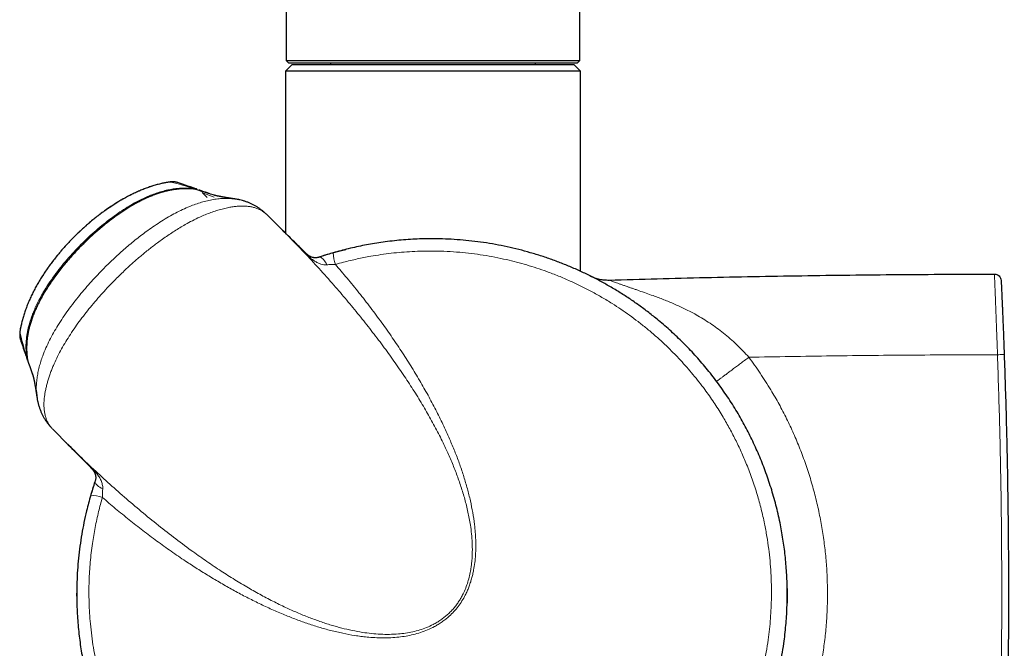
# Model space of a CAD drawing. Header units: millimetres. Extents: x 8 to 2236, y 12 to 2208.
# Tile 16 of 165: x 495 to 568, y 1005 to 1052. Entities that reach past the tile are written whole.
import ezdxf

# ---------------------------------------------------------------- set-up
doc = ezdxf.new("R2010")
doc.units = ezdxf.units.MM

msp = doc.modelspace()

# ---------------------------------------------------------------- linework, layer by layer
at = {"color": 7, "linetype": 'Continuous', "lineweight": 30}
for p, q in [((514.384, 1596.676), (514.384, 1048.664)), ((536.284, 1048.664), (536.284, 1596.676)), ((514.834, 1048.364), (514.334, 1047.864)), ((514.384, 1048.664), (514.584, 1048.464)), ((514.384, 1048.664), (536.284, 1048.664)), ((525.334, 1048.464), (514.584, 1048.464)), ((514.834, 1048.364), (533.459, 1048.364)), ((517.684, 1048.464), (517.684, 1048.364)), ((536.084, 1048.464), (525.334, 1048.464)), ((532.984, 1048.364), (532.984, 1048.464)), ((533.459, 1048.364), (535.834, 1048.364)), ((536.334, 1047.864), (535.834, 1048.364)), ((536.084, 1048.464), (536.284, 1048.664)), ((514.334, 1047.864), (514.334, 1035.777)), ((533.846, 1047.864), (514.334, 1047.864)), ((536.334, 1047.864), (533.846, 1047.864)), ((536.334, 1032.929), (536.334, 1047.864)), ((507.651, 1039.045), (507.651, 1039.046)), ((507.717, 1039.058), (507.726, 1039.055)), ((508.491, 1038.438), (508.114, 1038.815)), ((514.142, 1035.963), (512.994, 1037.111)), ((514.113, 1035.985), (514.139, 1035.96)), ((494.558, 1028.661), (494.57, 1028.696)), ((495.048, 1026.404), (495.056, 1026.383)), ((495.122, 1026.228), (495.126, 1026.219)), ((495.122, 1026.223), (495.132, 1026.193)), ((495.799, 1023.508), (495.808, 1023.45)), ((495.84, 1023.251), (495.858, 1023.185)), ((496.957, 1021.167), (496.996, 1021.127)), ((496.999, 1021.124), (496.996, 1021.127)), ((496.997, 1021.122), (498.148, 1019.97)), ((498.151, 1019.973), (498.133, 1019.991)), ((498.756, 1008.856), (498.756, 1008.921)), ((498.756, 1008.698), (498.756, 1008.856))]:
    msp.add_line(p, q, dxfattribs=at)
at = {"color": 252, "linetype": 'Continuous', "lineweight": 0}
for p, q in [((505.45, 1039.553), (505.415, 1039.541)), ((507.494, 1039.11), (507.49, 1039.067)), ((509.005, 1038.47), (508.205, 1038.749)), ((511.043, 1038.226), (510.923, 1038.256)), ((495.045, 1026.622), (495.002, 1026.618)), ((495.067, 1026.461), (495.066, 1026.461)), ((495.858, 1023.185), (495.941, 1022.87))]:
    msp.add_line(p, q, dxfattribs=at)
at = {"color": 252, "linetype": 'Continuous', "lineweight": 0, "flags": 128}
for points in [[(515.878, 1034.259), (515.874, 1034.262), (515.869, 1034.263), (515.862, 1034.263), (515.854, 1034.262), (515.845, 1034.259), (515.834, 1034.254)], [(516.823, 1033.978), (516.872, 1033.986), (516.925, 1033.979), (516.982, 1033.956), (517.042, 1033.918), (517.105, 1033.866), (517.168, 1033.8), (517.232, 1033.721), (517.296, 1033.63), (517.359, 1033.529), (517.419, 1033.419)], [(499.852, 1018.234), (499.85, 1018.237), (499.848, 1018.243), (499.849, 1018.249), (499.85, 1018.257), (499.853, 1018.267), (499.857, 1018.278)], [(500.134, 1017.289), (500.126, 1017.24), (500.133, 1017.187), (500.156, 1017.129), (500.194, 1017.069), (500.246, 1017.007), (500.312, 1016.943), (500.391, 1016.879), (500.481, 1016.816), (500.583, 1016.753), (500.693, 1016.693)]]:
    msp.add_lwpolyline(points, dxfattribs=at)
at = {"color": 7, "linetype": 'Continuous', "lineweight": 30, "flags": 128}
for points in [[(517.836, 1034.296), (518.397, 1034.453), (518.838, 1034.567)], [(551.753, 1009.26), (551.756, 1008.856), (551.747, 1008.18)]]:
    msp.add_lwpolyline(points, dxfattribs=at)
at = {"color": 252, "linetype": 'Continuous', "lineweight": 0}
for centre, radius, start, end in [((505.984, 1038.636), 0.966, 71.22762, 101.2959), ((520.536, 1034.346), 2.645, 180.7408, 200.05939), ((495.476, 1028.128), 0.966, 168.72573, 198.77514), ((499.862, 1018.245), 0.0146, 227.54849, 271.76834), ((499.766, 1013.576), 2.645, 69.94056, 89.25913)]:
    msp.add_arc(centre, radius, start, end, dxfattribs=at)
at = {"color": 7, "linetype": 'Continuous', "lineweight": 30}
for start, end in [(106.29453, 108.55581), (161.58527, 164.03452)]:
    msp.add_arc((525.256, 1008.856), 26.5, start, end, dxfattribs=at)
for points, knots in [([(505.451, 1039.552), (505.429, 1039.548), (505.307, 1039.527), (505.078, 1039.475), (504.762, 1039.396), (504.438, 1039.3), (504.112, 1039.193), (503.785, 1039.072), (503.457, 1038.939), (503.128, 1038.793), (502.797, 1038.634), (502.466, 1038.462), (502.135, 1038.279), (501.804, 1038.084), (501.475, 1037.877), (501.149, 1037.661), (500.825, 1037.435), (500.504, 1037.198), (500.185, 1036.952), (499.87, 1036.697), (499.559, 1036.433), (499.252, 1036.161), (498.952, 1035.882), (498.658, 1035.598), (498.37, 1035.306), (498.087, 1035.009), (497.811, 1034.704), (497.542, 1034.394), (497.282, 1034.08), (497.03, 1033.761), (496.786, 1033.438), (496.553, 1033.111), (496.328, 1032.78), (496.112, 1032.446), (495.908, 1032.108), (495.715, 1031.771), (495.536, 1031.432), (495.369, 1031.093), (495.214, 1030.753), (495.072, 1030.411), (494.943, 1030.071), (494.829, 1029.734), (494.73, 1029.401), (494.648, 1029.082), (494.591, 1028.835), (494.567, 1028.699), (494.56, 1028.66)], [0, 0, 0, 0, 0.00418, 0.02371, 0.045015, 0.066528, 0.088298, 0.110357, 0.132654, 0.155279, 0.178251, 0.201541, 0.225108, 0.248904, 0.272869, 0.296937, 0.321117, 0.345482, 0.370025, 0.394705, 0.419476, 0.444292, 0.469096, 0.49383, 0.518515, 0.543435, 0.568325, 0.593175, 0.617976, 0.642723, 0.667408, 0.692018, 0.716405, 0.741093, 0.765489, 0.789609, 0.813477, 0.83712, 0.860564, 0.883843, 0.907035, 0.9295, 0.95159, 0.97344, 0.992503, 1, 1, 1, 1]), ([(506.28, 1039.554), (506.27, 1039.558), (506.234, 1039.57), (506.173, 1039.584), (506.101, 1039.597), (506.033, 1039.604), (505.967, 1039.607), (505.898, 1039.607), (505.818, 1039.604), (505.725, 1039.596), (505.622, 1039.582), (505.53, 1039.568), (505.473, 1039.557), (505.45, 1039.553)], [0, 0, 0, 0, 0.037348, 0.123951, 0.205404, 0.282468, 0.3591, 0.440886, 0.537831, 0.672382, 0.802758, 0.921373, 1, 1, 1, 1]), ([(507.727, 1039.058), (507.698, 1039.068), (507.405, 1039.171), (506.927, 1039.336), (506.482, 1039.486), (506.295, 1039.549)], [0, 0, 0, 0, 0.061115, 0.603826, 1, 1, 1, 1]), ([(507.651, 1039.043), (507.595, 1039.051), (507.454, 1039.07), (507.231, 1039.085), (506.973, 1039.094), (506.711, 1039.09), (506.44, 1039.074), (506.166, 1039.046), (505.89, 1039.005), (505.612, 1038.951), (505.332, 1038.885), (505.045, 1038.805), (504.752, 1038.711), (504.452, 1038.603), (504.148, 1038.48), (503.84, 1038.343), (503.527, 1038.191), (503.208, 1038.023), (502.882, 1037.837), (502.547, 1037.634), (502.2, 1037.41), (501.838, 1037.163), (501.467, 1036.896), (501.092, 1036.611), (500.719, 1036.312), (500.346, 1035.997), (499.974, 1035.667), (499.601, 1035.321), (499.227, 1034.957), (498.855, 1034.578), (498.491, 1034.189), (498.142, 1033.797), (497.811, 1033.406), (497.498, 1033.015), (497.202, 1032.626), (496.923, 1032.237), (496.67, 1031.863), (496.443, 1031.509), (496.244, 1031.176), (496.056, 1030.842), (495.882, 1030.506), (495.721, 1030.167), (495.579, 1029.837), (495.455, 1029.513), (495.347, 1029.195), (495.257, 1028.894), (495.185, 1028.61), (495.127, 1028.335), (495.081, 1028.057), (495.047, 1027.775), (495.026, 1027.495), (495.018, 1027.217), (495.023, 1026.953), (495.038, 1026.701), (495.058, 1026.541), (495.068, 1026.461)], [0, 0, 0, 0, 0.008618, 0.021929, 0.034515, 0.048365, 0.062333, 0.076461, 0.090784, 0.105339, 0.120126, 0.135143, 0.151206, 0.167605, 0.184417, 0.201708, 0.219555, 0.238048, 0.257288, 0.277403, 0.298553, 0.320969, 0.34486, 0.369045, 0.393625, 0.418659, 0.444207, 0.470339, 0.49713, 0.524693, 0.552306, 0.579266, 0.605592, 0.631309, 0.656444, 0.681023, 0.705089, 0.726054, 0.745932, 0.764898, 0.785049, 0.804297, 0.822753, 0.840537, 0.85775, 0.874479, 0.88901, 0.903001, 0.917782, 0.932385, 0.946817, 0.961091, 0.975224, 0.987561, 1, 1, 1, 1]), ([(507.651, 1039.045), (507.928, 1038.961), (508.265, 1038.859), (508.596, 1038.743), (508.654, 1038.722)], [0, 0, 0, 0, 0.823641, 1, 1, 1, 1]), ([(508.63, 1038.734), (508.459, 1038.794), (508.208, 1038.882), (507.962, 1038.966), (507.884, 1038.992)], [0, 0, 0, 0, 0.68594, 1, 1, 1, 1]), ([(509.005, 1038.603), (508.951, 1038.622), (508.829, 1038.665), (508.71, 1038.707), (508.644, 1038.729)], [0, 0, 0, 0, 0.446561, 1, 1, 1, 1]), ([(510.606, 1038.318), (510.599, 1038.319), (510.576, 1038.322), (510.536, 1038.328), (510.488, 1038.335), (510.446, 1038.342), (510.406, 1038.348), (510.366, 1038.354), (510.325, 1038.36), (510.284, 1038.367), (510.246, 1038.373), (510.21, 1038.378), (510.175, 1038.384), (510.139, 1038.39), (510.1, 1038.396), (510.056, 1038.403), (510.008, 1038.411), (509.959, 1038.419), (509.913, 1038.427), (509.87, 1038.434), (509.831, 1038.44), (509.796, 1038.446), (509.766, 1038.451), (509.739, 1038.456), (509.709, 1038.461), (509.679, 1038.467), (509.646, 1038.472), (509.612, 1038.479), (509.577, 1038.485), (509.54, 1038.492), (509.5, 1038.499), (509.458, 1038.507), (509.415, 1038.515), (509.375, 1038.523), (509.338, 1038.53), (509.307, 1038.536), (509.279, 1038.542), (509.255, 1038.546), (509.233, 1038.551), (509.208, 1038.556), (509.179, 1038.562), (509.146, 1038.569), (509.114, 1038.577), (509.083, 1038.584), (509.056, 1038.59), (509.033, 1038.596), (509.014, 1038.6), (508.999, 1038.604), (508.99, 1038.606), (508.989, 1038.607), (508.989, 1038.607)], [0, 0, 0, 0, 0.009112, 0.032586, 0.05385, 0.07291, 0.090206, 0.106475, 0.127188, 0.145988, 0.163213, 0.17994, 0.196249, 0.212593, 0.231158, 0.252229, 0.27656, 0.300379, 0.323166, 0.344372, 0.363986, 0.38129, 0.396288, 0.410404, 0.425443, 0.441409, 0.456856, 0.473386, 0.492179, 0.51334, 0.536854, 0.562704, 0.59082, 0.61615, 0.63871, 0.659011, 0.677772, 0.69471, 0.711287, 0.729531, 0.749476, 0.775212, 0.802668, 0.831744, 0.86088, 0.889368, 0.916542, 0.946872, 0.974977, 1, 1, 1, 1]), ([(510.923, 1038.256), (510.895, 1038.263), (510.763, 1038.296), (510.523, 1038.333), (510.31, 1038.35), (510.206, 1038.359)], [0, 0, 0, 0, 0.122601, 0.572034, 1, 1, 1, 1]), ([(512.907, 1037.186), (512.897, 1037.195), (512.835, 1037.255), (512.716, 1037.359), (512.542, 1037.501), (512.358, 1037.635), (512.164, 1037.761), (511.967, 1037.874), (511.767, 1037.973), (511.563, 1038.061), (511.353, 1038.138), (511.142, 1038.204), (510.999, 1038.238), (510.93, 1038.254)], [0, 0, 0, 0, 0.018852, 0.119804, 0.217427, 0.32253, 0.424396, 0.523484, 0.620261, 0.714362, 0.811805, 0.90973, 1, 1, 1, 1]), ([(515.878, 1034.26), (515.703, 1034.432), (515.213, 1034.913), (514.574, 1035.541), (514.11, 1035.997), (513.96, 1036.144)], [0, 0, 0, 0, 0.27381, 0.765844, 1, 1, 1, 1]), ([(499.8, 1016.221), (499.694, 1015.837), (499.509, 1015.166), (499.295, 1014.195), (499.129, 1013.315), (498.993, 1012.429), (498.887, 1011.537), (498.811, 1010.64), (498.769, 1009.814), (498.754, 1009.061), (498.757, 1008.386), (498.778, 1007.715), (498.815, 1007.049), (498.869, 1006.383), (498.938, 1005.728), (499.023, 1005.084), (499.122, 1004.452), (499.236, 1003.822), (499.364, 1003.201), (499.504, 1002.592), (499.658, 1001.993), (499.825, 1001.397), (500.055, 1000.644), (500.364, 999.741), (500.773, 998.694), (501.227, 997.662), (501.727, 996.647), (502.271, 995.652), (502.859, 994.677), (503.49, 993.726), (504.07, 992.928), (504.582, 992.273), (505.008, 991.756), (505.444, 991.252), (505.89, 990.763), (506.349, 990.284), (506.813, 989.823), (507.282, 989.38), (507.754, 988.954), (508.237, 988.54), (508.725, 988.141), (509.215, 987.759), (509.709, 987.392), (510.212, 987.037), (510.802, 986.64), (511.484, 986.21), (512.26, 985.756), (513.048, 985.329), (513.85, 984.931), (514.665, 984.559), (515.489, 984.216), (516.32, 983.903), (517.156, 983.619), (518.004, 983.362), (518.862, 983.134), (519.731, 982.933), (520.605, 982.762), (521.482, 982.621), (522.363, 982.509), (523.248, 982.427), (524.132, 982.375), (525.012, 982.352), (525.888, 982.359), (526.765, 982.394), (527.646, 982.459), (528.527, 982.554), (529.406, 982.678), (530.278, 982.831), (531.143, 983.013), (532.003, 983.224), (532.852, 983.463), (533.688, 983.728), (534.511, 984.019), (535.325, 984.338), (536.135, 984.687), (536.939, 985.064), (537.732, 985.471), (538.509, 985.902), (539.27, 986.359), (540.016, 986.841), (540.743, 987.346), (541.448, 987.872), (542.133, 988.419), (542.8, 988.988), (543.453, 989.585), (544.092, 990.208), (544.711, 990.856), (545.307, 991.522), (545.879, 992.207), (546.429, 992.912), (546.952, 993.631), (547.448, 994.363), (547.916, 995.108), (548.361, 995.868), (548.784, 996.652), (549.186, 997.459), (549.561, 998.284), (549.908, 999.119), (550.225, 999.964), (550.513, 1000.82), (550.771, 1001.681), (550.999, 1002.545), (551.196, 1003.412), (551.364, 1004.286), (551.492, 1005.096), (551.587, 1005.839), (551.655, 1006.51), (551.706, 1007.179), (551.739, 1007.845), (551.756, 1008.512), (551.757, 1009.17), (551.741, 1009.818), (551.71, 1010.457), (551.664, 1011.094), (551.603, 1011.724), (551.528, 1012.344), (551.439, 1012.956), (551.337, 1013.565), (551.216, 1014.192), (551.075, 1014.836), (550.914, 1015.492), (550.738, 1016.14), (550.546, 1016.78), (550.339, 1017.415), (550.118, 1018.036), (549.885, 1018.642), (549.642, 1019.234), (549.384, 1019.821), (549.115, 1020.394), (548.835, 1020.955), (548.546, 1021.502), (548.245, 1022.043), (547.921, 1022.593), (547.573, 1023.151), (547.204, 1023.712), (546.822, 1024.26), (546.429, 1024.796), (546.023, 1025.322), (545.609, 1025.831), (545.189, 1026.322), (544.763, 1026.796), (544.326, 1027.261), (543.882, 1027.709), (543.433, 1028.142), (542.98, 1028.56), (542.516, 1028.967), (541.97, 1029.425), (541.335, 1029.926), (540.609, 1030.461), (539.868, 1030.969), (539.111, 1031.452), (538.336, 1031.909), (537.55, 1032.337), (536.755, 1032.737), (535.95, 1033.108), (535.132, 1033.452), (534.299, 1033.77), (533.452, 1034.062), (532.596, 1034.324), (531.733, 1034.557), (530.864, 1034.761), (529.988, 1034.935), (529.109, 1035.079), (528.232, 1035.193), (527.354, 1035.278), (526.473, 1035.333), (525.646, 1035.357), (524.873, 1035.356), (524.169, 1035.337), (523.476, 1035.299), (522.794, 1035.244), (522.114, 1035.172), (521.458, 1035.085), (520.827, 1034.986), (520.221, 1034.876), (519.617, 1034.751), (518.838, 1034.573), (518.265, 1034.415), (517.891, 1034.312)], [0, 0, 0, 0, 0.008509, 0.014884, 0.021258, 0.027663, 0.034067, 0.040495, 0.04693, 0.051781, 0.056636, 0.061405, 0.066175, 0.070956, 0.075738, 0.080316, 0.084894, 0.089483, 0.094072, 0.098501, 0.10293, 0.107369, 0.111807, 0.11985, 0.127907, 0.136, 0.144108, 0.152262, 0.16043, 0.168635, 0.176855, 0.181696, 0.18654, 0.191298, 0.196057, 0.200826, 0.205596, 0.210163, 0.214729, 0.219306, 0.223883, 0.2283, 0.232716, 0.237142, 0.241568, 0.248039, 0.254517, 0.260931, 0.267346, 0.273789, 0.280232, 0.286557, 0.292883, 0.299236, 0.30559, 0.311986, 0.31839, 0.32473, 0.33107, 0.337439, 0.343808, 0.35006, 0.356313, 0.362593, 0.368873, 0.375221, 0.381576, 0.387868, 0.394161, 0.400482, 0.406803, 0.413009, 0.419214, 0.425447, 0.431681, 0.438034, 0.444395, 0.450694, 0.456993, 0.463321, 0.469649, 0.475862, 0.482075, 0.488316, 0.494557, 0.500941, 0.507333, 0.513663, 0.519993, 0.526352, 0.532711, 0.538956, 0.5452, 0.551473, 0.557745, 0.564212, 0.570687, 0.5771, 0.583513, 0.589956, 0.596399, 0.602726, 0.609053, 0.615408, 0.621764, 0.626604, 0.631447, 0.636205, 0.640963, 0.645733, 0.650503, 0.65507, 0.659637, 0.664215, 0.668793, 0.673212, 0.67763, 0.682059, 0.686487, 0.691352, 0.69622, 0.701003, 0.705785, 0.71058, 0.715374, 0.719965, 0.724556, 0.729157, 0.733758, 0.738199, 0.74264, 0.74709, 0.75154, 0.756392, 0.761248, 0.766017, 0.770787, 0.775568, 0.780349, 0.784927, 0.789504, 0.794092, 0.79868, 0.803107, 0.807535, 0.811971, 0.816408, 0.822902, 0.829404, 0.835842, 0.842279, 0.848746, 0.855213, 0.861562, 0.867911, 0.874288, 0.880665, 0.887103, 0.893548, 0.89993, 0.906313, 0.912724, 0.919134, 0.925429, 0.931723, 0.938044, 0.944366, 0.949479, 0.954596, 0.959472, 0.964348, 0.969237, 0.974126, 0.978515, 0.982904, 0.987302, 0.991701, 1, 1, 1, 1]), ([(516.824, 1033.98), (516.799, 1033.972), (516.746, 1033.956), (516.665, 1033.942), (516.58, 1033.935), (516.495, 1033.937), (516.416, 1033.947), (516.332, 1033.967), (516.26, 1033.993), (516.194, 1034.024), (516.134, 1034.056), (516.082, 1034.09), (516.034, 1034.124), (515.989, 1034.159), (515.947, 1034.194), (515.91, 1034.228), (515.888, 1034.25), (515.878, 1034.26)], [0, 0, 0, 0, 0.0685448, 0.1493071, 0.2371811, 0.3309784, 0.4288621, 0.5263689, 0.6212533, 0.6956163, 0.7610797, 0.8159876, 0.8612545, 0.9018645, 0.938933, 0.9733712, 1, 1, 1, 1]), ([(517.891, 1034.312), (517.822, 1034.292), (517.684, 1034.251), (517.475, 1034.188), (517.267, 1034.123), (517.047, 1034.053), (516.902, 1034.004), (516.823, 1033.978)], [0, 0, 0, 0, 0.189617, 0.380286, 0.574478, 0.769996, 1, 1, 1, 1]), ([(537.042, 1032.591), (537.153, 1032.54), (537.377, 1032.439), (537.733, 1032.341), (538.097, 1032.281), (538.342, 1032.28), (538.465, 1032.279)], [0, 0, 0, 0, 0.249997, 0.499994, 0.749997, 1, 1, 1, 1]), ([(567.709, 1032.246), (567.71, 1032.244), (567.71, 1032.24), (567.712, 1032.201), (567.715, 1032.132), (567.719, 1032.035), (567.725, 1031.918), (567.73, 1031.793), (567.737, 1031.639), (567.746, 1031.453), (567.756, 1031.234), (567.767, 1030.981), (567.779, 1030.696), (567.793, 1030.386), (567.807, 1030.054), (567.821, 1029.707), (567.836, 1029.348), (567.853, 1028.922), (567.873, 1028.425), (567.895, 1027.861), (567.916, 1027.294), (567.93, 1026.915), (567.936, 1026.725)], [0, 0, 0, 0, 0.062513, 0.125016, 0.187524, 0.250021, 0.291692, 0.333361, 0.375024, 0.416688, 0.458345, 0.500002, 0.541659, 0.583316, 0.62498, 0.666643, 0.708312, 0.749982, 0.812479, 0.874984, 0.937487, 1, 1, 1, 1]), ([(494.559, 1028.661), (494.553, 1028.63), (494.54, 1028.563), (494.525, 1028.463), (494.513, 1028.354), (494.505, 1028.254), (494.504, 1028.162), (494.507, 1028.086), (494.514, 1028.012), (494.529, 1027.932), (494.543, 1027.87), (494.556, 1027.836), (494.558, 1027.83)], [0, 0, 0, 0, 0.106207, 0.231868, 0.361895, 0.51654, 0.627132, 0.708341, 0.79248, 0.882238, 0.979509, 1, 1, 1, 1]), ([(494.562, 1027.817), (494.586, 1027.745), (494.701, 1027.405), (494.861, 1026.939), (495, 1026.542), (495.043, 1026.419)], [0, 0, 0, 0, 0.155667, 0.738532, 1, 1, 1, 1]), ([(567.936, 1026.725), (567.987, 1025.183), (568.09, 1022.1), (568.188, 1017.474), (568.247, 1012.849), (568.263, 1008.224), (568.236, 1003.627), (568.167, 999.058), (568.057, 994.517), (567.908, 989.976), (567.774, 986.95), (567.707, 985.437)], [0, 0, 0, 0, 0.112047, 0.224058, 0.336044, 0.448016, 0.559982, 0.669955, 0.779942, 0.889954, 1, 1, 1, 1]), ([(495.055, 1026.387), (495.061, 1026.369), (495.076, 1026.323), (495.098, 1026.28), (495.112, 1026.253)], [0, 0, 0, 0, 0.386462, 1, 1, 1, 1]), ([(495.07, 1026.443), (495.073, 1026.422), (495.081, 1026.359), (495.099, 1026.287), (495.117, 1026.238), (495.121, 1026.227)], [0, 0, 0, 0, 0.296066, 0.851124, 1, 1, 1, 1]), ([(495.123, 1026.218), (495.184, 1026.04), (495.31, 1025.67), (495.443, 1025.295), (495.511, 1025.1)], [0, 0, 0, 0, 0.48241, 1, 1, 1, 1]), ([(495.504, 1025.125), (495.504, 1025.125), (495.504, 1025.125), (495.505, 1025.122), (495.508, 1025.113), (495.512, 1025.096), (495.517, 1025.073), (495.524, 1025.047), (495.53, 1025.02), (495.536, 1024.994), (495.542, 1024.967), (495.548, 1024.941), (495.553, 1024.914), (495.559, 1024.888), (495.564, 1024.863), (495.569, 1024.84), (495.573, 1024.818), (495.578, 1024.793), (495.584, 1024.765), (495.59, 1024.734), (495.596, 1024.702), (495.602, 1024.671), (495.607, 1024.642), (495.613, 1024.612), (495.619, 1024.579), (495.625, 1024.545), (495.632, 1024.507), (495.639, 1024.466), (495.647, 1024.42), (495.655, 1024.376), (495.662, 1024.336), (495.668, 1024.301), (495.673, 1024.27), (495.678, 1024.24), (495.683, 1024.211), (495.688, 1024.179), (495.694, 1024.148), (495.699, 1024.115), (495.705, 1024.081), (495.711, 1024.044), (495.717, 1024.005), (495.723, 1023.965), (495.729, 1023.927), (495.735, 1023.893), (495.739, 1023.863), (495.743, 1023.838), (495.747, 1023.817), (495.749, 1023.799), (495.752, 1023.781), (495.755, 1023.763), (495.758, 1023.745), (495.761, 1023.724), (495.765, 1023.699), (495.77, 1023.667), (495.776, 1023.627), (495.783, 1023.581), (495.789, 1023.54), (495.793, 1023.515), (495.794, 1023.507)], [0, 0, 0, 0, 0.008299, 0.028218, 0.0568, 0.087612, 0.119493, 0.151872, 0.176843, 0.201617, 0.225217, 0.246955, 0.266942, 0.286515, 0.306046, 0.319101, 0.333717, 0.349898, 0.367653, 0.386193, 0.408188, 0.427368, 0.443714, 0.461068, 0.47917, 0.498441, 0.518923, 0.541089, 0.565077, 0.590876, 0.61059, 0.628364, 0.644191, 0.658514, 0.673235, 0.68857, 0.704524, 0.719696, 0.736078, 0.753675, 0.772489, 0.792163, 0.810041, 0.826067, 0.840236, 0.852771, 0.860827, 0.868962, 0.877177, 0.885473, 0.893848, 0.902571, 0.91311, 0.927989, 0.945655, 0.966112, 0.989368, 1, 1, 1, 1]), ([(495.549, 1024.994), (495.548, 1024.995), (495.534, 1025.035), (495.52, 1025.075), (495.508, 1025.113)], [0, 0, 0, 0, 0.047404, 1, 1, 1, 1]), ([(495.756, 1023.937), (495.76, 1023.852), (495.771, 1023.62), (495.808, 1023.367), (495.852, 1023.207), (495.858, 1023.185)], [0, 0, 0, 0, 0.331496, 0.908911, 1, 1, 1, 1]), ([(495.858, 1023.178), (495.859, 1023.173), (495.875, 1023.092), (495.918, 1022.938), (495.987, 1022.717), (496.068, 1022.503), (496.159, 1022.296), (496.261, 1022.097), (496.372, 1021.904), (496.495, 1021.717), (496.622, 1021.544), (496.757, 1021.38), (496.852, 1021.272), (496.904, 1021.22), (496.908, 1021.216)], [0, 0, 0, 0, 0.0055413, 0.1069656, 0.2080207, 0.3086783, 0.4086919, 0.506647, 0.6062606, 0.7062056, 0.8069161, 0.898218, 0.9910485, 1, 1, 1, 1]), ([(497.966, 1020.153), (498.02, 1020.098), (498.253, 1019.861), (498.882, 1019.221), (499.457, 1018.637), (499.852, 1018.234)], [0, 0, 0, 0, 0.085782, 0.370519, 1, 1, 1, 1]), ([(499.852, 1018.234), (499.859, 1018.227), (499.878, 1018.208), (499.91, 1018.173), (499.946, 1018.131), (499.981, 1018.087), (500.014, 1018.041), (500.045, 1017.995), (500.076, 1017.941), (500.105, 1017.883), (500.132, 1017.817), (500.155, 1017.739), (500.171, 1017.656), (500.177, 1017.567), (500.174, 1017.478), (500.16, 1017.39), (500.146, 1017.326), (500.134, 1017.293), (500.132, 1017.288)], [0, 0, 0, 0, 0.0184, 0.055037, 0.090501, 0.130226, 0.174119, 0.222022, 0.276728, 0.345482, 0.423185, 0.516092, 0.627804, 0.721249, 0.818613, 0.909912, 0.985066, 1, 1, 1, 1]), ([(500.134, 1017.289), (500.112, 1017.224), (500.069, 1017.095), (500.004, 1016.893), (499.938, 1016.685), (499.87, 1016.46), (499.824, 1016.305), (499.8, 1016.221)], [0, 0, 0, 0, 0.188873, 0.379127, 0.57345, 0.769056, 1, 1, 1, 1])]:
    msp.add_open_spline(points, degree=3, knots=knots, dxfattribs=at)
at = {"color": 252, "linetype": 'Continuous', "lineweight": 0}
for points, knots in [([(505.415, 1039.541), (505.222, 1039.5), (504.833, 1039.416), (504.258, 1039.242), (503.688, 1039.034), (503.155, 1038.804), (502.658, 1038.562), (502.196, 1038.312), (501.739, 1038.042), (501.287, 1037.752), (500.841, 1037.443), (500.4, 1037.117), (499.967, 1036.774), (499.56, 1036.431), (499.179, 1036.091), (498.823, 1035.756), (498.475, 1035.41), (498.134, 1035.055), (497.802, 1034.689), (497.478, 1034.313), (497.164, 1033.929), (496.876, 1033.554), (496.613, 1033.191), (496.307, 1032.747), (495.959, 1032.196), (495.609, 1031.573), (495.315, 1030.976), (495.093, 1030.46), (494.916, 1029.988), (494.779, 1029.562), (494.661, 1029.132), (494.601, 1028.841), (494.57, 1028.696)], [0, 0, 0, 0, 0.038294, 0.076845, 0.115398, 0.154191, 0.186945, 0.219701, 0.252793, 0.285885, 0.319403, 0.352921, 0.386767, 0.420613, 0.450236, 0.479859, 0.509695, 0.539531, 0.569646, 0.599761, 0.630098, 0.660434, 0.686557, 0.712679, 0.760074, 0.807468, 0.846494, 0.885518, 0.914035, 0.942654, 0.971272, 1, 1, 1, 1]), ([(505.795, 1039.583), (505.782, 1039.584), (505.758, 1039.587), (505.689, 1039.582), (505.61, 1039.574), (505.518, 1039.56), (505.45, 1039.548), (505.415, 1039.541)], [0, 0, 0, 0, 0.214308, 0.401954, 0.597398, 0.796145, 1, 1, 1, 1]), ([(507.494, 1039.11), (507.21, 1039.195), (506.641, 1039.367), (506.077, 1039.511), (505.795, 1039.583)], [0, 0, 0, 0, 0.4999873, 1, 1, 1, 1]), ([(495.002, 1026.618), (494.988, 1026.803), (494.96, 1027.174), (494.983, 1027.736), (495.054, 1028.297), (495.162, 1028.797), (495.29, 1029.239), (495.423, 1029.626), (495.58, 1030.023), (495.761, 1030.425), (495.97, 1030.841), (496.201, 1031.258), (496.499, 1031.752), (496.866, 1032.306), (497.311, 1032.914), (497.782, 1033.507), (498.278, 1034.084), (498.799, 1034.646), (499.341, 1035.193), (499.905, 1035.723), (500.468, 1036.214), (501.026, 1036.667), (501.567, 1037.074), (502.112, 1037.452), (502.653, 1037.795), (503.157, 1038.082), (503.619, 1038.319), (504.042, 1038.512), (504.467, 1038.683), (504.896, 1038.83), (505.326, 1038.951), (505.742, 1039.041), (506.145, 1039.101), (506.533, 1039.136), (506.889, 1039.145), (507.209, 1039.135), (507.399, 1039.118), (507.494, 1039.11)], [0, 0, 0, 0, 0.028993, 0.05799, 0.087489, 0.116992, 0.137645, 0.159164, 0.180684, 0.20425, 0.227818, 0.253214, 0.278612, 0.317655, 0.356817, 0.395982, 0.435676, 0.475371, 0.515456, 0.555694, 0.595985, 0.631866, 0.667747, 0.701458, 0.735167, 0.767561, 0.791899, 0.815959, 0.840018, 0.863328, 0.886634, 0.909537, 0.929719, 0.950001, 0.970281, 0.985123, 1, 1, 1, 1]), ([(507.651, 1039.045), (507.473, 1039.063), (507.117, 1039.099), (506.578, 1039.089), (506.038, 1039.034), (505.558, 1038.942), (505.134, 1038.831), (504.765, 1038.714), (504.385, 1038.574), (504, 1038.413), (503.601, 1038.225), (503.201, 1038.015), (502.725, 1037.744), (502.19, 1037.406), (501.6, 1036.995), (501.026, 1036.559), (500.466, 1036.1), (499.92, 1035.618), (499.387, 1035.115), (498.869, 1034.593), (498.39, 1034.078), (497.949, 1033.57), (497.553, 1033.084), (497.18, 1032.596), (496.841, 1032.119), (496.527, 1031.642), (496.242, 1031.172), (495.985, 1030.704), (495.756, 1030.24), (495.559, 1029.783), (495.389, 1029.326), (495.25, 1028.875), (495.148, 1028.451), (495.079, 1028.056), (495.037, 1027.687), (495.019, 1027.314), (495.021, 1026.904), (495.05, 1026.621), (495.067, 1026.461)], [0, 0, 0, 0, 0.027544, 0.055091, 0.083099, 0.111111, 0.130467, 0.150635, 0.170804, 0.192891, 0.214979, 0.238782, 0.262587, 0.299443, 0.336431, 0.373421, 0.410513, 0.44812, 0.485771, 0.523579, 0.561429, 0.594348, 0.627266, 0.658139, 0.68901, 0.717591, 0.74617, 0.773859, 0.799908, 0.825954, 0.850505, 0.875053, 0.89871, 0.917775, 0.936838, 0.956048, 0.975257, 1, 1, 1, 1]), ([(507.494, 1039.11), (507.551, 1039.103), (507.627, 1039.093), (507.698, 1039.065), (507.717, 1039.058)], [0, 0, 0, 0, 0.736311, 1, 1, 1, 1]), ([(510.206, 1038.359), (510.201, 1038.359), (510.064, 1038.372), (509.792, 1038.37), (509.379, 1038.348), (508.95, 1038.29), (508.508, 1038.202), (508.065, 1038.085), (507.622, 1037.941), (507.151, 1037.761), (506.653, 1037.541), (506.129, 1037.28), (505.606, 1036.99), (505.086, 1036.674), (504.566, 1036.334), (504.079, 1035.992), (503.623, 1035.654), (503.201, 1035.326), (502.784, 1034.988), (502.373, 1034.639), (501.969, 1034.282), (501.571, 1033.916), (501.179, 1033.542), (500.76, 1033.128), (500.318, 1032.672), (499.854, 1032.171), (499.401, 1031.658), (498.961, 1031.131), (498.535, 1030.592), (498.123, 1030.039), (497.728, 1029.473), (497.362, 1028.908), (497.029, 1028.345), (496.729, 1027.785), (496.457, 1027.214), (496.242, 1026.688), (496.079, 1026.213), (495.958, 1025.792), (495.862, 1025.371), (495.792, 1024.951), (495.752, 1024.535), (495.737, 1024.196), (495.752, 1023.999), (495.756, 1023.937)], [0, 0, 0, 0, 0.000873, 0.020951, 0.041129, 0.062931, 0.084806, 0.106771, 0.128774, 0.150848, 0.177522, 0.204429, 0.231412, 0.259088, 0.286821, 0.315086, 0.338815, 0.362566, 0.386356, 0.410165, 0.434017, 0.457886, 0.48179, 0.505709, 0.535764, 0.565851, 0.59614, 0.626466, 0.656935, 0.687654, 0.71853, 0.749471, 0.778336, 0.807278, 0.836406, 0.865651, 0.886554, 0.907386, 0.928289, 0.949, 0.969797, 0.990557, 1, 1, 1, 1]), ([(496.996, 1021.127), (496.967, 1021.155), (496.878, 1021.242), (496.752, 1021.403), (496.617, 1021.613), (496.508, 1021.843), (496.424, 1022.089), (496.363, 1022.352), (496.326, 1022.628), (496.31, 1022.922), (496.316, 1023.232), (496.344, 1023.536), (496.388, 1023.831), (496.442, 1024.114), (496.508, 1024.402), (496.587, 1024.696), (496.677, 1024.993), (496.779, 1025.293), (496.892, 1025.595), (497.049, 1025.981), (497.264, 1026.45), (497.547, 1027), (497.857, 1027.547), (498.195, 1028.095), (498.559, 1028.642), (498.946, 1029.187), (499.353, 1029.726), (499.778, 1030.259), (500.22, 1030.786), (500.679, 1031.305), (501.152, 1031.815), (501.725, 1032.404), (502.339, 1033.003), (502.997, 1033.605), (503.607, 1034.132), (504.232, 1034.64), (504.785, 1035.062), (505.256, 1035.402), (505.645, 1035.67), (506.04, 1035.93), (506.442, 1036.18), (506.891, 1036.442), (507.388, 1036.71), (507.887, 1036.954), (508.345, 1037.153), (508.762, 1037.315), (509.18, 1037.458), (509.597, 1037.579), (509.984, 1037.67), (510.337, 1037.735), (510.656, 1037.778), (510.966, 1037.799), (511.266, 1037.8), (511.55, 1037.779), (511.821, 1037.736), (512.077, 1037.669), (512.318, 1037.579), (512.542, 1037.465), (512.773, 1037.315), (512.913, 1037.185), (512.993, 1037.11)], [0, 0, 0, 0, 0.006671, 0.020489, 0.034417, 0.048419, 0.062528, 0.076054, 0.089651, 0.103416, 0.117252, 0.131218, 0.142831, 0.154476, 0.166175, 0.177899, 0.189683, 0.201488, 0.213338, 0.225207, 0.246836, 0.268553, 0.290381, 0.312348, 0.33494, 0.357578, 0.380337, 0.403306, 0.426306, 0.449512, 0.472802, 0.496118, 0.531806, 0.558695, 0.585628, 0.612737, 0.6399, 0.655856, 0.671828, 0.688028, 0.704248, 0.720623, 0.741966, 0.763379, 0.77961, 0.795885, 0.812386, 0.828948, 0.84569, 0.859176, 0.872655, 0.88619, 0.899695, 0.913268, 0.92657, 0.940197, 0.953897, 0.96767, 0.981513, 1, 1, 1, 1]), ([(514.139, 1035.96), (514.276, 1035.825), (514.805, 1035.301), (515.705, 1034.361), (516.838, 1033.14), (517.901, 1031.946), (518.897, 1030.783), (519.823, 1029.659), (520.725, 1028.522), (521.59, 1027.384), (522.42, 1026.24), (523.198, 1025.112), (523.933, 1023.985), (524.608, 1022.884), (525.237, 1021.785), (525.813, 1020.699), (526.311, 1019.672), (526.736, 1018.707), (527.099, 1017.798), (527.426, 1016.873), (527.665, 1016.088), (527.831, 1015.452), (527.944, 1014.97), (528.042, 1014.485), (528.134, 1013.94), (528.211, 1013.337), (528.261, 1012.673), (528.272, 1012.009), (528.245, 1011.454), (528.199, 1011.013), (528.144, 1010.636), (528.061, 1010.217), (527.937, 1009.756), (527.778, 1009.301), (527.605, 1008.908), (527.43, 1008.579), (527.264, 1008.307), (527.081, 1008.045), (526.879, 1007.792), (526.66, 1007.551), (526.425, 1007.324), (526.176, 1007.115), (525.914, 1006.922), (525.639, 1006.744), (525.29, 1006.549), (524.862, 1006.352), (524.351, 1006.171), (523.825, 1006.033), (523.289, 1005.935), (522.708, 1005.868), (522.081, 1005.839), (521.411, 1005.852), (520.741, 1005.904), (520.04, 1005.996), (519.299, 1006.131), (518.519, 1006.312), (517.715, 1006.537), (516.897, 1006.803), (516.049, 1007.115), (515.196, 1007.465), (514.301, 1007.866), (513.37, 1008.322), (512.405, 1008.833), (511.414, 1009.395), (510.412, 1010), (509.377, 1010.664), (508.338, 1011.366), (507.196, 1012.176), (505.976, 1013.087), (504.681, 1014.102), (503.407, 1015.148), (502.155, 1016.22), (500.924, 1017.317), (499.719, 1018.437), (498.795, 1019.322), (498.281, 1019.842), (498.151, 1019.973)], [0, 0, 0, 0, 0.008756, 0.033944, 0.059145, 0.084356, 0.106403, 0.128459, 0.150224, 0.171998, 0.193013, 0.21404, 0.233846, 0.253667, 0.272271, 0.290894, 0.309013, 0.32366, 0.338325, 0.353018, 0.367739, 0.375121, 0.382504, 0.389911, 0.397319, 0.407242, 0.417133, 0.427055, 0.436922, 0.441883, 0.446844, 0.453873, 0.460902, 0.468081, 0.475259, 0.479941, 0.484622, 0.489376, 0.49413, 0.498955, 0.503802, 0.508584, 0.513366, 0.518228, 0.52309, 0.531092, 0.539116, 0.547199, 0.555254, 0.563348, 0.573274, 0.583245, 0.593253, 0.603288, 0.614889, 0.627005, 0.639145, 0.652374, 0.665624, 0.679719, 0.693831, 0.709761, 0.726371, 0.742994, 0.761081, 0.779181, 0.798415, 0.817658, 0.842371, 0.867176, 0.891993, 0.916905, 0.941828, 0.9667, 0.991582, 1, 1, 1, 1]), ([(514.089, 1036.016), (514.21, 1035.896), (514.797, 1035.315), (515.375, 1034.724), (515.834, 1034.254)], [0, 0, 0, 0, 0.205651, 1, 1, 1, 1]), ([(518.051, 1033.439), (518.256, 1033.496), (518.792, 1033.647), (519.669, 1033.857), (520.598, 1034.041), (521.448, 1034.179), (522.218, 1034.279), (522.99, 1034.356), (523.787, 1034.411), (524.606, 1034.441), (525.48, 1034.445), (526.387, 1034.417), (527.307, 1034.354), (528.204, 1034.261), (529.078, 1034.139), (529.948, 1033.987), (530.78, 1033.811), (531.572, 1033.617), (532.326, 1033.407), (533.073, 1033.174), (533.865, 1032.901), (534.698, 1032.58), (535.551, 1032.216), (536.371, 1031.83), (537.16, 1031.424), (537.936, 1030.991), (538.667, 1030.547), (539.355, 1030.099), (540, 1029.649), (540.633, 1029.179), (541.272, 1028.672), (541.915, 1028.127), (542.559, 1027.542), (543.185, 1026.934), (543.752, 1026.343), (544.265, 1025.775), (544.727, 1025.232), (545.174, 1024.677), (545.697, 1023.989), (546.282, 1023.158), (546.882, 1022.216), (547.415, 1021.293), (547.889, 1020.393), (548.327, 1019.472), (548.674, 1018.663), (548.942, 1017.974), (549.147, 1017.413), (549.338, 1016.846), (549.568, 1016.108), (549.819, 1015.193), (550.056, 1014.153), (550.24, 1013.159), (550.376, 1012.233), (550.476, 1011.323), (550.542, 1010.428), (550.577, 1009.53), (550.58, 1008.664), (550.555, 1007.833), (550.507, 1007.037), (550.433, 1006.241), (550.328, 1005.398), (550.186, 1004.51), (550.005, 1003.599), (549.796, 1002.714), (549.562, 1001.854), (549.297, 1001.002), (549.013, 1000.191), (548.714, 999.421), (548.405, 998.692), (548.073, 997.971), (547.696, 997.217), (547.271, 996.434), (546.802, 995.641), (546.316, 994.883), (545.814, 994.157), (545.287, 993.447), (544.755, 992.782), (544.225, 992.161), (543.697, 991.58), (543.152, 991.016), (542.526, 990.407), (541.813, 989.762), (541.004, 989.089), (540.166, 988.448), (539.299, 987.84), (538.404, 987.267), (537.483, 986.729), (536.537, 986.23), (535.61, 985.789), (534.709, 985.403), (533.857, 985.075), (533.013, 984.784), (532.177, 984.527), (531.332, 984.299), (530.511, 984.107), (529.719, 983.949), (528.955, 983.821), (528.186, 983.716), (527.361, 983.628), (526.48, 983.565), (525.563, 983.533), (524.666, 983.533), (523.789, 983.564), (522.913, 983.625), (522.071, 983.713), (521.268, 983.823), (520.501, 983.953), (519.738, 984.106), (518.925, 984.294), (518.066, 984.525), (517.183, 984.798), (516.329, 985.095), (515.504, 985.415), (514.69, 985.764), (513.918, 986.127), (513.19, 986.499), (512.502, 986.877), (511.826, 987.277), (511.116, 987.727), (510.375, 988.233), (509.625, 988.787), (508.912, 989.355), (508.234, 989.936), (507.575, 990.54), (506.962, 991.145), (506.393, 991.743), (505.865, 992.335), (505.356, 992.943), (504.884, 993.544), (504.448, 994.133), (504.053, 994.7), (503.68, 995.266), (503.328, 995.831), (502.991, 996.406), (502.681, 996.97), (502.395, 997.521), (502.132, 998.057), (501.882, 998.6), (501.575, 999.308), (501.228, 1000.19), (500.882, 1001.198), (500.593, 1002.168), (500.359, 1003.075), (500.163, 1003.971), (500.002, 1004.854), (499.871, 1005.745), (499.776, 1006.606), (499.713, 1007.436), (499.676, 1008.234), (499.665, 1009.035), (499.679, 1009.802), (499.714, 1010.533), (499.766, 1011.231), (499.837, 1011.927), (499.924, 1012.591), (500.022, 1013.22), (500.13, 1013.817), (500.253, 1014.411), (500.424, 1015.162), (500.576, 1015.709), (500.673, 1016.061)], [0, 0, 0, 0, 0.004732, 0.01239, 0.02006, 0.025816, 0.031572, 0.037349, 0.043127, 0.049371, 0.055622, 0.062629, 0.069646, 0.076211, 0.082776, 0.089373, 0.09597, 0.101799, 0.107628, 0.113479, 0.11933, 0.1264, 0.13348, 0.140103, 0.146727, 0.153383, 0.160038, 0.16592, 0.171801, 0.177704, 0.183608, 0.190115, 0.196623, 0.20316, 0.209698, 0.215024, 0.220351, 0.225693, 0.231036, 0.239759, 0.248499, 0.256088, 0.263676, 0.271313, 0.27895, 0.283411, 0.287873, 0.292344, 0.296815, 0.305183, 0.313566, 0.320681, 0.327807, 0.334474, 0.341142, 0.347843, 0.354544, 0.360468, 0.366391, 0.372338, 0.378285, 0.385321, 0.392366, 0.39896, 0.405553, 0.41218, 0.418806, 0.424663, 0.430521, 0.436402, 0.442282, 0.449235, 0.456197, 0.462712, 0.469227, 0.475775, 0.482322, 0.488109, 0.493896, 0.499706, 0.505516, 0.513265, 0.521027, 0.528844, 0.536661, 0.544534, 0.552407, 0.560337, 0.568281, 0.575187, 0.582102, 0.588573, 0.595043, 0.601545, 0.608046, 0.613791, 0.619537, 0.625304, 0.63107, 0.638031, 0.645002, 0.651523, 0.658045, 0.664597, 0.67115, 0.67694, 0.68273, 0.688542, 0.694354, 0.701397, 0.708451, 0.71505, 0.721649, 0.72828, 0.734911, 0.74077, 0.74663, 0.752511, 0.758392, 0.765512, 0.772641, 0.779312, 0.785983, 0.792686, 0.799389, 0.805313, 0.811237, 0.817183, 0.823129, 0.828389, 0.833652, 0.838628, 0.843604, 0.848594, 0.853583, 0.858045, 0.862507, 0.866978, 0.871449, 0.879816, 0.8882, 0.895333, 0.902476, 0.90916, 0.915845, 0.922562, 0.92928, 0.935218, 0.941156, 0.947118, 0.953079, 0.95827, 0.963461, 0.968667, 0.973874, 0.97837, 0.982866, 0.987373, 0.99188, 1, 1, 1, 1]), ([(515.834, 1034.254), (515.873, 1034.215), (515.946, 1034.141), (516.059, 1034.035), (516.185, 1033.924), (516.333, 1033.807), (516.519, 1033.679), (516.731, 1033.561), (516.96, 1033.468), (517.154, 1033.424), (517.304, 1033.411), (517.381, 1033.416), (517.419, 1033.419)], [0, 0, 0, 0, 0.088883, 0.1665093, 0.2448147, 0.3561036, 0.4684331, 0.6094064, 0.7526313, 0.8741551, 0.9366965, 1, 1, 1, 1]), ([(500.673, 1016.061), (501.001, 1015.779), (501.656, 1015.214), (502.663, 1014.392), (503.688, 1013.587), (504.733, 1012.804), (505.796, 1012.042), (506.802, 1011.356), (507.744, 1010.743), (508.619, 1010.197), (509.507, 1009.668), (510.408, 1009.158), (511.322, 1008.668), (512.25, 1008.2), (513.192, 1007.757), (514.12, 1007.353), (515.03, 1006.99), (515.919, 1006.668), (516.811, 1006.38), (517.708, 1006.128), (518.603, 1005.918), (519.355, 1005.779), (519.957, 1005.694), (520.455, 1005.638), (520.999, 1005.598), (521.589, 1005.58), (522.181, 1005.593), (522.76, 1005.637), (523.322, 1005.715), (523.867, 1005.827), (524.404, 1005.979), (524.931, 1006.175), (525.371, 1006.384), (525.728, 1006.589), (526.009, 1006.772), (526.281, 1006.975), (526.579, 1007.227), (526.894, 1007.54), (527.213, 1007.922), (527.498, 1008.335), (527.717, 1008.721), (527.883, 1009.07), (528.008, 1009.372), (528.119, 1009.681), (528.215, 1009.997), (528.297, 1010.317), (528.382, 1010.717), (528.456, 1011.197), (528.509, 1011.759), (528.53, 1012.325), (528.524, 1012.893), (528.491, 1013.462), (528.424, 1014.141), (528.306, 1014.927), (528.125, 1015.822), (527.901, 1016.715), (527.635, 1017.613), (527.333, 1018.509), (526.997, 1019.405), (526.601, 1020.364), (526.142, 1021.384), (525.61, 1022.47), (525.039, 1023.552), (524.42, 1024.649), (523.761, 1025.748), (523.051, 1026.866), (522.302, 1027.982), (521.507, 1029.107), (520.678, 1030.224), (519.813, 1031.334), (518.939, 1032.408), (518.341, 1033.102), (518.051, 1033.439)], [0, 0, 0, 0, 0.0224546, 0.0449191, 0.0673947, 0.0898807, 0.1123789, 0.1348891, 0.1525392, 0.1701993, 0.1878669, 0.2055506, 0.2232438, 0.2409555, 0.2586798, 0.2764225, 0.2925677, 0.3085498, 0.3245512, 0.3401713, 0.3558197, 0.371177, 0.378879, 0.3865808, 0.3964886, 0.4064163, 0.4163685, 0.4263517, 0.4356204, 0.4449272, 0.4542509, 0.4636351, 0.473072, 0.4786419, 0.4842313, 0.4898839, 0.4955594, 0.5037704, 0.5120552, 0.5204128, 0.5288398, 0.5342794, 0.5397343, 0.5452385, 0.5507429, 0.5562941, 0.5618456, 0.5712585, 0.5807286, 0.590229, 0.5997944, 0.6093805, 0.6190037, 0.6342695, 0.6495789, 0.6652598, 0.6809692, 0.6971239, 0.7132985, 0.7296779, 0.7499993, 0.770343, 0.7914595, 0.8125932, 0.8348967, 0.8572155, 0.8806409, 0.9040806, 0.9282541, 0.9524409, 0.9768842, 1, 1, 1, 1]), ([(517.419, 1033.419), (517.464, 1033.423), (517.589, 1033.434), (517.803, 1033.443), (517.968, 1033.44), (518.051, 1033.439)], [0, 0, 0, 0, 0.218995, 0.604223, 1, 1, 1, 1]), ([(567.437, 1026.706), (567.437, 1026.706), (567.429, 1026.926), (567.414, 1027.368), (567.394, 1027.92), (567.378, 1028.361), (567.365, 1028.693), (567.353, 1029.023), (567.341, 1029.355), (567.328, 1029.689), (567.315, 1030.02), (567.303, 1030.345), (567.291, 1030.658), (567.28, 1030.959), (567.269, 1031.241), (567.259, 1031.502), (567.25, 1031.735), (567.242, 1031.94), (567.235, 1032.116), (567.228, 1032.265), (567.223, 1032.384), (567.219, 1032.476), (567.216, 1032.549), (567.214, 1032.606), (567.211, 1032.666), (567.209, 1032.713), (567.209, 1032.719), (567.209, 1032.722)], [0, 0, 0, 0, 0.0000061, 0.0669593, 0.1340914, 0.1680494, 0.2020542, 0.2362331, 0.2704886, 0.3062433, 0.3423148, 0.3785695, 0.4152315, 0.4521806, 0.4898172, 0.5278228, 0.5665782, 0.6047381, 0.6434831, 0.6824944, 0.7220025, 0.7561552, 0.7903954, 0.8248534, 0.8593671, 0.9295608, 1, 1, 1, 1]), ([(538.465, 1032.279), (538.465, 1032.279), (538.465, 1032.279), (538.472, 1032.276), (538.507, 1032.262), (538.57, 1032.238), (538.664, 1032.201), (538.787, 1032.155), (538.935, 1032.1), (539.112, 1032.037), (539.318, 1031.963), (539.55, 1031.882), (539.786, 1031.8), (540.018, 1031.72), (540.244, 1031.642), (540.478, 1031.562), (540.803, 1031.45), (541.224, 1031.302), (541.702, 1031.131), (542.142, 1030.967), (542.675, 1030.762), (543.212, 1030.541), (543.748, 1030.301), (544.152, 1030.11), (544.553, 1029.908), (544.997, 1029.67), (545.48, 1029.388), (546.001, 1029.056), (546.511, 1028.7), (547.013, 1028.315), (547.504, 1027.903), (547.984, 1027.463), (548.448, 1027.002), (548.746, 1026.681), (548.891, 1026.517), (548.891, 1026.517)], [0, 0, 0, 0, 0.000004, 0.0252295, 0.0505705, 0.0763636, 0.1023619, 0.1268853, 0.1503139, 0.1739582, 0.1982579, 0.2227644, 0.246981, 0.2667009, 0.2864788, 0.3064019, 0.3263622, 0.3670564, 0.4079126, 0.4384885, 0.469098, 0.5305105, 0.5615232, 0.5925625, 0.6236866, 0.654842, 0.6968745, 0.7390001, 0.7814265, 0.8239606, 0.8676916, 0.9115376, 0.9557154, 0.999996, 1, 1, 1, 1]), ([(494.57, 1028.696), (494.566, 1028.675), (494.552, 1028.598), (494.535, 1028.483), (494.526, 1028.388), (494.526, 1028.338), (494.528, 1028.324), (494.529, 1028.317)], [0, 0, 0, 0, 0.121407, 0.457871, 0.732607, 0.866444, 1, 1, 1, 1]), ([(494.529, 1028.317), (494.601, 1028.035), (494.745, 1027.471), (494.917, 1026.902), (495.002, 1026.618)], [0, 0, 0, 0, 0.499987, 1, 1, 1, 1]), ([(495.055, 1026.387), (495.051, 1026.396), (495.028, 1026.453), (495.013, 1026.531), (495.004, 1026.6), (495.002, 1026.618)], [0, 0, 0, 0, 0.1259135, 0.7759106, 1, 1, 1, 1]), ([(495.508, 1025.113), (495.424, 1025.353), (495.269, 1025.8), (495.131, 1026.252), (495.067, 1026.461)], [0, 0, 0, 0, 0.5371151, 1, 1, 1, 1]), ([(495.067, 1026.461), (495.076, 1026.396), (495.087, 1026.316), (495.117, 1026.242), (495.122, 1026.228)], [0, 0, 0, 0, 0.8132481, 1, 1, 1, 1]), ([(548.891, 1026.517), (549.037, 1026.32), (549.327, 1025.926), (549.744, 1025.321), (550.147, 1024.706), (550.62, 1023.943), (551.149, 1023.022), (551.715, 1021.935), (552.235, 1020.826), (552.713, 1019.686), (553.146, 1018.515), (553.533, 1017.315), (553.868, 1016.099), (554.148, 1014.883), (554.374, 1013.667), (554.548, 1012.455), (554.671, 1011.236), (554.744, 1010.001), (554.764, 1008.753), (554.731, 1007.493), (554.645, 1006.235), (554.506, 1004.994), (554.316, 1003.773), (554.077, 1002.571), (553.789, 1001.38), (553.449, 1000.191), (553.055, 999.006), (552.606, 997.828), (552.107, 996.67), (551.564, 995.546), (550.98, 994.455), (550.357, 993.4), (549.69, 992.372), (548.975, 991.362), (548.21, 990.375), (547.395, 989.412), (546.543, 988.482), (545.942, 987.894), (545.642, 987.6)], [0, 0, 0, 0, 0.017186, 0.034372, 0.051601, 0.06883, 0.097493, 0.126182, 0.154871, 0.183534, 0.213033, 0.242558, 0.272083, 0.301581, 0.330244, 0.358932, 0.387619, 0.416282, 0.445781, 0.475306, 0.504831, 0.534329, 0.562998, 0.591691, 0.620384, 0.649052, 0.678555, 0.708086, 0.737616, 0.767119, 0.795799, 0.824504, 0.853209, 0.88189, 0.911404, 0.940945, 0.970486, 1, 1, 1, 1]), ([(567.437, 1026.706), (565.376, 1026.7), (561.255, 1026.689), (555.073, 1026.626), (550.952, 1026.553), (548.891, 1026.517)], [0, 0, 0, 0, 0.333272, 0.666601, 1, 1, 1, 1]), ([(567.208, 985.448), (567.283, 987.164), (567.434, 990.595), (567.592, 995.746), (567.702, 1000.9), (567.757, 1006.057), (567.759, 1011.217), (567.707, 1016.38), (567.606, 1021.544), (567.493, 1024.985), (567.437, 1026.706)], [0, 0, 0, 0, 0.124859, 0.249717, 0.374632, 0.499547, 0.624632, 0.749717, 0.874858, 1, 1, 1, 1]), ([(499.857, 1018.278), (499.388, 1018.737), (498.796, 1019.315), (498.215, 1019.902), (498.096, 1020.023)], [0, 0, 0, 0, 0.794415, 1, 1, 1, 1]), ([(498.141, 1019.981), (498.251, 1019.87), (498.824, 1019.286), (499.398, 1018.703), (499.863, 1018.23)], [0, 0, 0, 0, 0.190244, 1, 1, 1, 1]), ([(500.693, 1016.693), (500.696, 1016.75), (500.701, 1016.866), (500.673, 1017.028), (500.63, 1017.18), (500.575, 1017.319), (500.487, 1017.502), (500.368, 1017.692), (500.22, 1017.888), (500.092, 1018.036), (499.97, 1018.167), (499.895, 1018.24), (499.857, 1018.278)], [0, 0, 0, 0, 0.0939032, 0.1904025, 0.2709941, 0.3533574, 0.436257, 0.6051223, 0.7175025, 0.8310789, 0.9150419, 1, 1, 1, 1]), ([(500.673, 1016.061), (500.672, 1016.112), (500.669, 1016.241), (500.673, 1016.455), (500.686, 1016.613), (500.693, 1016.693)], [0, 0, 0, 0, 0.242106, 0.615654, 1, 1, 1, 1])]:
    msp.add_open_spline(points, degree=3, knots=knots, dxfattribs=at)
at = {"color": 7, "linetype": 'Continuous', "lineweight": 30}
for points in [[(538.465, 1032.279), (540.86, 1032.346), (545.649, 1032.479), (552.835, 1032.611), (560.022, 1032.7), (564.813, 1032.715), (567.209, 1032.722)], [(567.209, 1032.722), (567.272, 1032.715), (567.399, 1032.701), (567.562, 1032.592), (567.678, 1032.435), (567.698, 1032.309), (567.709, 1032.246)]]:
    msp.add_open_spline(points, degree=3, dxfattribs=at)
at = {"color": 252, "linetype": 'Continuous', "lineweight": 0}
for points in [[(567.437, 1026.706), (567.502, 1026.708), (567.633, 1026.713), (567.798, 1026.719), (567.914, 1026.724), (567.929, 1026.725), (567.936, 1026.725)], [(546.488, 1024.713), (546.492, 1024.716), (546.499, 1024.723), (546.563, 1024.771), (546.663, 1024.847), (546.803, 1024.953), (546.978, 1025.084), (547.185, 1025.24), (547.423, 1025.418), (547.685, 1025.615), (547.968, 1025.827), (548.267, 1026.05), (548.576, 1026.282), (548.786, 1026.439), (548.891, 1026.517)]]:
    msp.add_open_spline(points, degree=3, dxfattribs=at)

doc.saveas('drawing.dxf')
